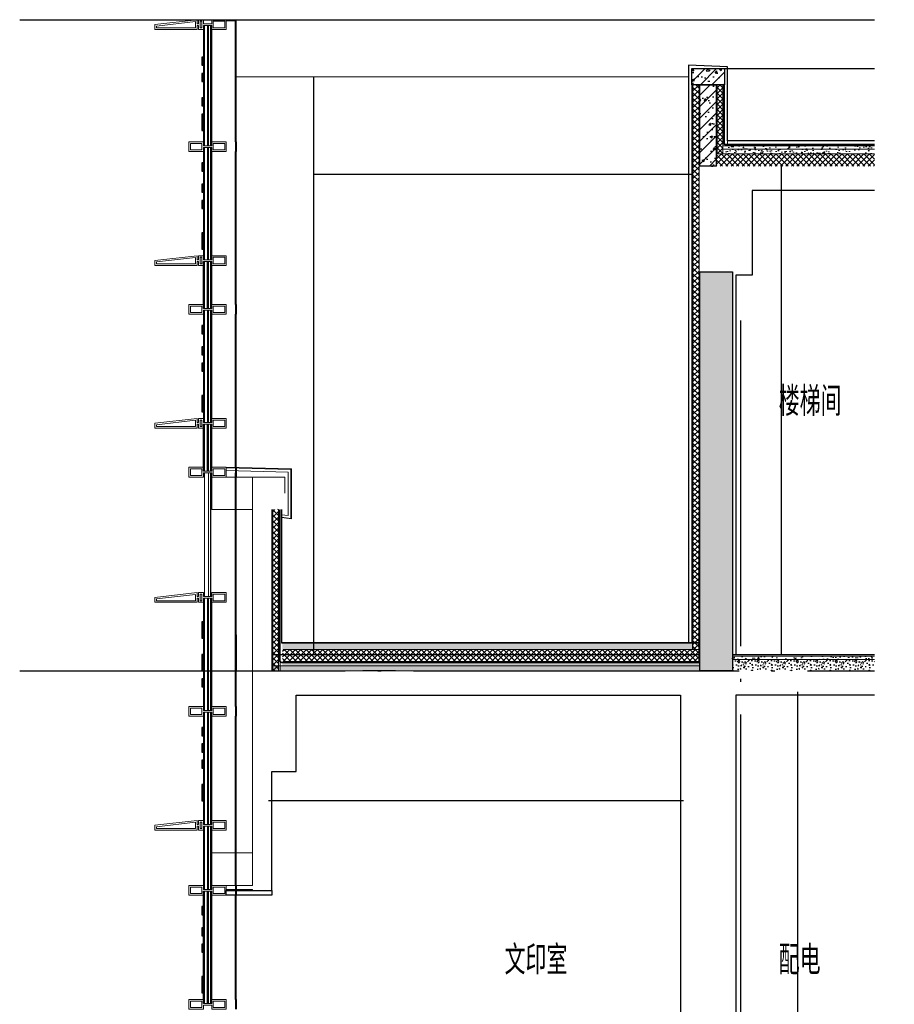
# Model space of a CAD drawing. Extents: x 1147314 to 1218578, y -272074 to -241968.
# Tile 21 of 47: x 1166674 to 1172047, y -248166 to -242116. Entities that reach past the tile are written whole.
import ezdxf

# ---------------------------------------------------------------- set-up
doc = ezdxf.new("R2010")
doc.units = 0
doc.header["$LTSCALE"] = 1000
doc.header["$MEASUREMENT"] = 0
doc.linetypes.add('230303生产综合楼-平面图_t8$0$DOTE', pattern=[2.42, 2, -0.2, 0.02, -0.2])
doc.linetypes.add('DASH', pattern=[0.35, 0.25, -0.1])
for name, color, linetype in [('A-DOOR-FIRE', 4, 'Continuous'), ('A-SECT-SURF', 6, 'Continuous'), ('A-看线', 115, 'Continuous'), ('DOTE', 1, 'Continuous'), ('LY_MC_section A', 140, 'Continuous'), ('PUB_HATCH', 8, 'Continuous'), ('PUB_TEXT', 7, 'Continuous'), ('SURFACE', 6, 'Continuous'), ('WALL', 255, 'Continuous'), ('墙身保温', 21, 'Continuous'), ('墙身抹灰', 6, 'Continuous')]:
    doc.layers.add(name, color=color, linetype=linetype)
for name, color, linetype, lineweight in [('A-WALL-INSL', 241, 'Continuous', 0), ('WALL-CURT-GLAZ', 120, 'Continuous', 0), ('WALL-CURT-METL', 211, 'Continuous', 0), ('墙身分层线', 253, 'Continuous', 18)]:
    doc.layers.add(name, color=color, linetype=linetype, lineweight=lineweight)
doc.styles.add('_TCH_DIM', font='SIMPLEX', dxfattribs={"bigfont": 'GBCBIG'})

# ---------------------------------------------------------------- blocks, each defined once
blk = doc.blocks.new('A$C37e4a2ef')
at = {"layer": 'A-看线'}
for points in [[(196, -60), (196, 0)], [(200, -60), (200, 0)]]:
    blk.add_lwpolyline(points, dxfattribs=at)
at = {"layer": 'WALL-CURT-METL'}
for points in [[(140, -60), (50, -60), (50, -35), (0, -35), (0, -60), (-30, -60), (-30, -35), (-40, -35), (-40, -60), (-300, -60), (-300, -30), (-40, 0), (-40, -25), (-30, -25), (-30, 0), (0, 0), (0, -25), (50, -25), (50, 0), (140, 0)], [(-50, -50), (-50, -11.2), (-290, -38.9), (-290, -50)], [(-20, -10), (-10, -10), (-10, -50), (-20, -50)], [(130, -25), (130, -10), (60, -10), (60, -50), (130, -50)]]:
    blk.add_lwpolyline(points, close=True, dxfattribs=at)
blk = doc.blocks.new('A$C42b86bd6')
at = {"layer": 'A-看线'}
for points in [[(286, 0), (286, -60)], [(290, 0), (290, -60)]]:
    blk.add_lwpolyline(points, dxfattribs=at)
at = {"layer": 'WALL-CURT-METL'}
for points in [[(230, -60), (230, 0), (140, 0), (140, -25), (90, -25), (90, 0), (0, 0), (0, -60), (90, -60), (90, -35), (140, -35), (140, -60)], [(80, -25), (80, -10), (10, -10), (10, -50), (80, -50)], [(220, -50), (220, -10), (150, -10), (150, -35), (150, -50)]]:
    blk.add_lwpolyline(points, close=True, dxfattribs=at)
blk = doc.blocks.new('A$C827e71c0')
at = {"layer": 'A-DOOR-FIRE'}
blk.add_blockref('A$C42b86bd6', (-90, 0), dxfattribs=at)
blk = doc.blocks.new('A$Cb5ae1680')
at = {"layer": 'A-看线'}
for points in [[(44, 0), (44, 690)], [(50, 0), (50, 690)], [(196, 25), (196, 665)], [(200, 25), (200, 665)]]:
    blk.add_lwpolyline(points, dxfattribs=at)
at = {"layer": 'LY_MC_section A'}
for points in [[(0, 0), (0, 690)], [(6, 0), (6, 690)], [(25, 0), (25, 690)], [(31, 0), (31, 690)]]:
    blk.add_lwpolyline(points, dxfattribs=at)
blk = doc.blocks.new('A$C071d96ed')
at = {"layer": 'A-看线'}
for points in [[(44, -690), (44, 0)], [(50, -690), (50, 0)], [(196, -665), (196, -25)], [(200, -665), (200, -25)]]:
    blk.add_lwpolyline(points, dxfattribs=at)
at = {"layer": 'WALL-CURT-GLAZ'}
for p, q in [((0, -690), (0, 0)), ((6, -690), (6, 0)), ((25, -690), (25, 0)), ((31, -690), (31, 0))]:
    blk.add_line(p, q, dxfattribs=at)
blk = doc.blocks.new('A$C38d1714a')
at = {"layer": 'A-WALL-INSL'}
blk.add_lwpolyline([(0, 0), (250, 0), (250, -200), (0, -200)], close=True, dxfattribs=at)
blk = doc.blocks.new('A$Ce35d2d43')
at = {"layer": '墙身保温'}
h = blk.add_hatch(dxfattribs=at)
h.set_pattern_fill('ANSI37', color=256, scale=15, style=0)
h.set_pattern_definition([(45, (-1156282.416, 220840.74), (-16.83798023, 16.83798023), []), (135, (-1156282.416, 220840.74), (-16.83798023, -16.83798023), [])])
h.paths.add_polyline_path([(160, 990), (125, 990), (125, 0), (160, 0)])
at = {"layer": 'A-WALL-INSL'}
for points in [[(0, 1190), (200, 1190)], [(200, 1190), (200, 1090)]]:
    blk.add_lwpolyline(points, dxfattribs=at)
at = {"layer": 'WALL-CURT-GLAZ'}
for p, q in [((180, 958.4), (220, 953)), ((180, 943.7), (237, 936)), ((180, 940.5), (240, 933))]:
    blk.add_line(p, q, dxfattribs=at)
for points in [[(-160, 1250), (240, 1240), (240, 933)], [(-160, 1247), (237, 1237), (237, 936)], [(-160, 1230), (220, 1220), (220, 953)]]:
    blk.add_lwpolyline(points, dxfattribs=at)
at = {"layer": '墙身分层线'}
for p, q in [((125, 0), (125, 990)), ((160, 30), (160, 990)), ((160, 0), (160, 990)), ((170, 0), (170, 990))]:
    blk.add_line(p, q, dxfattribs=at)
at = {"layer": '墙身分层线', "color": 6, "linetype": 'DASH', "ltscale": 0.1, "const_width": 10}
blk.add_lwpolyline([(165, 990), (165, 70, 0.414214), (185, 50), (2750, 50)], format="xyb", dxfattribs=at)
at = {"layer": '墙身抹灰'}
blk.add_line((120, 1190), (120, 1190), dxfattribs=at)
blk.add_lwpolyline([(180, 990), (180, 171), (2750, 171)], dxfattribs=at)

msp = doc.modelspace()

# ---------------------------------------------------------------- hatches: boundary and pattern name
at = {"layer": 'PUB_HATCH'}
h = msp.add_hatch(dxfattribs=at)
h.set_pattern_fill('钢筋混凝土', color=256, scale=20, style=0)
h.set_pattern_definition([(45, (8457.376, -56815.12), (-35.355339, 35.355339), []), (50, (8457.38, -56815.12), (143.452037, -12.550427), [15, -165]), (355, (8457.38, -56815.12), (-27.750267, 150.438427), [12, -132]), (100.4514, (8469.33, -56816.17), (115.701876, 137.887908), [12.748038, -140.228422]), (46.1842, (8457.38, -56775.12), (213.44821, -33.103803), [22.5, -247.5]), (96.6356, (8475.16, -56777.88), (186.93254, 194.823574), [19.122058, -210.3426]), (351.1842, (8457.38, -56775.12), (186.93239, 194.82372), [18, -198]), (21, (8477.38, -56785.12), (119.38141, -80.523778), [15, -165]), (326, (8477.38, -56785.12), (48.663066, 145.030009), [12, -132]), (71.4514, (8487.32, -56791.83), (168.044526, 64.5061), [12.748038, -140.228422]), (37.5, (8457.376, -56815.12), (2.431971, 66.5787708), [0, -130.4, 0, -134, 0, -132.5]), (7.5, (8457.376, -56815.12), (52.6139075, 78.8823424), [0, -76.4, 0, -127.4, 0, -50.5]), (327.5, (8412.776, -56815.12), (106.7644872, -4.5109743), [0, -50, 0, -156, 0, -207]), (317.5, (8392.78, -56815.12), (116.637234, 20.0209965), [0, -65, 0, -103.6, 0, -147])])
h.paths.add_polyline_path([(1170803.2, -242416), (1171003.1, -242416), (1171003.1, -242515.9), (1170803.2, -242515.9)])
h = msp.add_hatch(dxfattribs=at)
h.set_pattern_fill('钢筋混凝土', color=256, scale=20, style=0)
h.set_pattern_definition([(45, (-1034543.66, 127802.187), (-35.3553391, 35.3553391), []), (50, (-1034543.66, 127802.19), (143.4520365, -12.550427), [15, -165]), (355, (-1034543.66, 127802.19), (-27.750267, 150.438427), [12, -132]), (100.4514, (-1034531.7, 127801.14), (115.701876, 137.887908), [12.748038, -140.228422]), (46.1842, (-1034543.66, 127842.19), (213.44821, -33.103803), [22.5, -247.5]), (96.6356, (-1034525.87, 127839.43), (186.932541, 194.823574), [19.122058, -210.3426]), (351.1842, (-1034543.66, 127842.19), (186.93239, 194.82372), [18, -198]), (21, (-1034523.66, 127832.19), (119.3814104, -80.523778), [15, -165]), (326, (-1034523.66, 127832.19), (48.663066, 145.030009), [12, -132]), (71.4514, (-1034513.71, 127825.48), (168.044526, 64.506099), [12.748038, -140.228422]), (37.5, (-1034543.66, 127802.187), (2.4319711, 66.5787708), [0, -130.4, 0, -134, 0, -132.5]), (7.5, (-1034543.66, 127802.19), (52.6139075, 78.8823424), [0, -76.4, 0, -127.4, 0, -50.5]), (327.5, (-1034588.26, 127802.187), (106.7644872, -4.5109743), [0, -50, 0, -156, 0, -207]), (317.5, (-1034608.26, 127802.19), (116.637234, 20.0209965), [0, -65, 0, -103.6, 0, -147])])
h.paths.add_polyline_path([(1170853.1, -242515.9), (1170953.2, -242515.9), (1170953.1, -243016), (1170853.1, -243016)])
h = msp.add_hatch(dxfattribs=at)
h.set_pattern_fill('加气混凝土', color=256, scale=20, style=0)
h.set_pattern_definition([(0, (-1034472.86, 123698.98), (120, 240), [0, -240]), (0, (-1034613.26, 123666.58), (120, 240), [0, -240]), (0, (-1034535.26, 123664.18), (120, 240), [0, -240]), (0, (-1034450.06, 123734.98), (120, 240), [0, -240]), (0, (-1034549.66, 123652.18), (120, 240), [0, -240]), (0, (-1034426.06, 123886.18), (120, 240), [0, -240]), (0, (-1034499.26, 123866.98), (120, 240), [0, -240]), (0, (-1034460.86, 123836.98), (120, 240), [0, -240]), (0, (-1034656.46, 123832.18), (120, 240), [0, -240]), (0, (-1034538.86, 123821.38), (120, 240), [0, -240]), (0, (-1034584.46, 123760.18), (120, 240), [0, -240]), (0, (-1034582.06, 123670.18), (120, 240), [0, -240]), (0, (-1034492.06, 123660.58), (120, 240), [0, -240]), (0, (-1034426.06, 123766.18), (120, 240), [0, -240]), (0, (-1034650.46, 123728.98), (120, 240), [0, -240]), (0, (-1034630.06, 123769.78), (120, 240), [0, -240]), (0, (-1034536.46, 123752.98), (120, 240), [0, -240]), (0, (-1034570.06, 123718.18), (120, 240), [0, -240]), (0, (-1034589.26, 123797.38), (120, 240), [0, -240]), (0, (-1034559.26, 123887.38), (120, 240), [0, -240]), (0, (-1034640.86, 123678.58), (120, 240), [0, -240]), (0, (-1034508.86, 123838.18), (120, 240), [0, -240]), (0, (-1034620.46, 123841.78), (120, 240), [0, -240]), (0, (-1034639.66, 123872.98), (120, 240), [0, -240]), (130.601294, (-1034440.8, 123811.037), (-599.99999337, 720.00000315), [10.536622, -4414.8444]), (18.4349488, (-1034457.942, 123815.61), (599.9999978, 239.9999982), [10.842096, -1507.05116]), (90, (-1034457.94, 123805.32), (120, 240), [10.285714, -469.71426]), (161.565051, (-1034447.657, 123801.894), (-600.000003, 239.9999821), [10.842096, -1507.05116]), (53.1301023, (-1034447.657, 123801.894), (120.0000002, 239.9999999), [11.428572, -1188.5714]), (135, (-1034438.51, 123679.61), (-120.0000145, 239.9999838), [9.697464, -669.12504]), (45, (-1034452.23, 123679.61), (119.9999992, 239.999999), [9.697464, -669.12504]), (135, (-1034445.37, 123672.75), (-120.0000145, 239.9999838), [9.697464, -669.12504]), (45, (-1034445.37, 123672.75), (119.9999992, 239.999999), [9.697464, -669.12504]), (116.565051, (-1034553.94, 123840.75), (-2e-05, 479.999987), [12.77753, -255.5506]), (180, (-1034559.66, 123852.18), (-120, 240), [13.714286, -226.2857]), (63.434949, (-1034579.09, 123840.75), (1e-06, 479.999998), [12.77753, -255.5506]), (116.565051, (-1034573.37, 123829.32), (-2e-05, 479.999987), [12.77753, -255.5506]), (0, (-1034573.37, 123829.32), (120, 240), [13.714286, -226.2857]), (63.434949, (-1034559.66, 123829.32), (1e-06, 479.999998), [12.77753, -255.5506]), (107.102728, (-1034463.657, 123759.609), (-359.999986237, 1200.000001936), [15.544538, -6513.161]), (143.972626, (-1034468.228, 123774.466), (-2279.9999711, 1679.9999981), [15.544538, -3248.808]), (180, (-1034480.8, 123783.6), (-120, 240), [14.857142, -225.14284]), (36.0273733, (-1034508.228, 123774.466), (2279.99998315, 1679.99998189), [15.544538, -3248.808]), (71.5650511, (-1034512.8, 123760.75), (360.00000185, 1199.99999793), [14.456126, -1503.43712]), (107.102728, (-1034508.228, 123745.894), (-359.999986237, 1200.000001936), [15.544538, -6513.161]), (143.972626, (-1034495.657, 123736.751), (-2279.9999711, 1679.9999981), [15.544538, -3248.808]), (0, (-1034495.66, 123736.75), (120, 240), [14.857142, -225.14284]), (36.0273733, (-1034480.8, 123736.751), (2279.99998315, 1679.99998189), [15.544538, -3248.808]), (71.5650511, (-1034468.23, 123745.894), (360.00000185, 1199.99999793), [14.456126, -1503.43712]), (150.255118, (-1034461.37, 123871.61), (-360.00000085, 239.99999703), [9.214008, -1925.72784]), (90, (-1034469.37, 123867.04), (120, 240), [9.142858, -470.8571]), (29.7448813, (-1034469.37, 123867.037), (360.0000002, 239.99999888), [9.214008, -1925.72784]), (116.565051, (-1034517.37, 123701.32), (-2e-05, 479.999987), [12.77753, -255.5506]), (168.690067, (-1034523.085, 123712.751), (-1080.0000008, 239.99999398), [11.654902, -2435.8742]), (41.1859251, (-1034543.657, 123707.037), (2999.999981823, 2639.999976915), [12.148738, -5090.3208]), (90, (-1034543.66, 123695.61), (120, 240), [11.428572, -468.5714]), (138.814074, (-1034534.514, 123687.609), (-2999.999946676, 2640.000016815), [12.148738, -5090.3208]), (16.6992442, (-1034534.514, 123687.609), (3959.999970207, 1199.99998743), [11.93178, -4999.415]), (60.9453959, (-1034523.085, 123691.037), (119.99999968, 239.99999788), [11.766434, -4930.1358]), (109.983106, (-1034617.942, 123801.894), (-600.00000226, 1679.999995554), [13.3768, -5604.879]), (155.556045, (-1034622.514, 123814.466), (-1560.000005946, 719.99998504), [13.809194, -5786.0526]), (24.4439547, (-1034647.657, 123814.466), (1560.00000078, 719.999996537), [13.809194, -5786.0526]), (70.0168934, (-1034652.228, 123801.894), (600.00000181, 1679.99999583), [13.3768, -5604.879]), (109.983106, (-1034647.657, 123789.323), (-600.00000226, 1679.999995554), [13.3768, -5604.879]), (160.016893, (-1034635.085, 123784.751), (-600.00000035, 239.99998907), [13.3768, -2795.751]), (19.9831065, (-1034635.085, 123784.751), (599.9999967, 239.99999962), [13.3768, -2795.751]), (70.0168934, (-1034622.514, 123789.323), (600.00000181, 1679.99999583), [13.3768, -5604.879]), (122.005383, (-1034528.8, 123780.18), (-120.0000161, 239.99998775), [10.781693, -2253.3736]), (18.4349488, (-1034544.8, 123785.894), (599.9999978, 239.9999982), [10.842096, -1507.05116]), (90, (-1034544.8, 123775.61), (120, 240), [10.285714, -469.71426]), (161.565051, (-1034534.514, 123772.18), (-600.000003, 239.9999821), [10.842096, -1507.05116]), (54.4623222, (-1034534.514, 123772.18), (839.99999878, 1199.9999982), [9.831228, -4119.2846]), (116.565051, (-1034598.51, 123721.9), (-2e-05, 479.999987), [12.77753, -255.5506]), (180, (-1034604.23, 123733.32), (-120, 240), [12.571428, -227.42856]), (59.0362434, (-1034623.657, 123721.894), (120.0000004, 239.99999884), [13.32789, -2785.5288]), (120.963756, (-1034616.8, 123710.466), (-120.0000164, 239.99998898), [13.32789, -2785.5288]), (0, (-1034616.8, 123710.47), (120, 240), [12.571428, -227.42856]), (63.434949, (-1034604.23, 123710.47), (1e-06, 479.999998), [12.77753, -255.5506])])
h.paths.add_polyline_path([(1170853.2, -243666), (1170953.2, -243666), (1170953.2, -243666), (1171053.2, -243666), (1171053.2, -246116), (1170853.2, -246116)])
h = msp.add_hatch(dxfattribs=at)
h.set_pattern_fill('加气混凝土', color=256, scale=10, style=0)
h.set_pattern_definition([(0, (19520.78, -25511), (60, 120), [0, -120]), (0, (19450.58, -25527.2), (60, 120), [0, -120]), (0, (19489.58, -25528.4), (60, 120), [0, -120]), (0, (19532.18, -25493), (60, 120), [0, -120]), (0, (19482.38, -25534.4), (60, 120), [0, -120]), (0, (19544.18, -25417.4), (60, 120), [0, -120]), (0, (19507.58, -25427), (60, 120), [0, -120]), (0, (19526.78, -25442), (60, 120), [0, -120]), (0, (19428.98, -25444.4), (60, 120), [0, -120]), (0, (19487.78, -25449.8), (60, 120), [0, -120]), (0, (19464.98, -25480.4), (60, 120), [0, -120]), (0, (19466.18, -25525.4), (60, 120), [0, -120]), (0, (19511.18, -25530.2), (60, 120), [0, -120]), (0, (19544.18, -25477.4), (60, 120), [0, -120]), (0, (19431.98, -25496), (60, 120), [0, -120]), (0, (19442.18, -25475.6), (60, 120), [0, -120]), (0, (19488.98, -25484), (60, 120), [0, -120]), (0, (19472.18, -25501.4), (60, 120), [0, -120]), (0, (19462.58, -25461.8), (60, 120), [0, -120]), (0, (19477.58, -25416.8), (60, 120), [0, -120]), (0, (19436.78, -25521.2), (60, 120), [0, -120]), (0, (19502.78, -25441.4), (60, 120), [0, -120]), (0, (19446.98, -25439.6), (60, 120), [0, -120]), (0, (19437.38, -25424), (60, 120), [0, -120]), (130.601294, (19536.806, -25454.975), (-299.999996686, 360.000001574), [5.268311, -2207.4222]), (18.4349488, (19528.234, -25452.69), (299.9999989, 119.9999991), [5.421048, -753.52558]), (90, (19528.234, -25457.83), (60, 120), [5.142857, -234.85713]), (161.565051, (19533.377, -25459.546), (-300.0000015, 119.99999105), [5.421048, -753.52558]), (53.1301023, (19533.377, -25459.546), (60.0000001, 119.99999994), [5.714286, -594.2857]), (135, (19537.95, -25520.69), (-60.0000073, 119.9999919), [4.848732, -334.56252]), (45, (19531.09, -25520.69), (59.9999996, 119.9999995), [4.848732, -334.56252]), (135, (19534.52, -25524.12), (-60.0000073, 119.9999919), [4.848732, -334.56252]), (45, (19534.52, -25524.12), (59.9999996, 119.9999995), [4.848732, -334.56252]), (116.565051, (19480.23, -25440.12), (-1e-05, 239.999993), [6.388765, -127.7753]), (180, (19477.38, -25434.4), (-60, 120), [6.857143, -113.14285]), (63.434949, (19467.66, -25440.12), (5e-07, 239.999999), [6.388765, -127.7753]), (116.565051, (19470.52, -25445.83), (-1e-05, 239.999993), [6.388765, -127.7753]), (0, (19470.52, -25445.83), (60, 120), [6.857143, -113.14285]), (63.434949, (19477.38, -25445.83), (5e-07, 239.999999), [6.388765, -127.7753]), (107.102728, (19525.3773, -25480.6893), (-179.999993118, 600.000000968), [7.772269, -3256.5805]), (143.972626, (19523.092, -25473.261), (-1139.99998555, 839.99999905), [7.772269, -1624.404]), (180, (19516.8, -25468.69), (-60, 120), [7.428571, -112.57142]), (36.0273733, (19503.092, -25473.261), (1139.999991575, 839.999990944), [7.772269, -1624.404]), (71.5650511, (19500.806, -25480.118), (180.00000092, 599.99999897), [7.228063, -751.71856]), (107.102728, (19503.0916, -25487.5465), (-179.999993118, 600.000000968), [7.772269, -3256.5805]), (143.972626, (19509.377, -25492.118), (-1139.99998555, 839.99999905), [7.772269, -1624.404]), (0, (19509.38, -25492.12), (60, 120), [7.428571, -112.57142]), (36.0273733, (19516.806, -25492.118), (1139.999991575, 839.999990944), [7.772269, -1624.404]), (71.5650511, (19523.092, -25487.546), (180.00000092, 599.99999897), [7.228063, -751.71856]), (150.255118, (19526.52, -25424.69), (-180.00000043, 119.99999851), [4.607004, -962.86392]), (90, (19522.52, -25426.975), (60, 120), [4.571429, -235.42855]), (29.7448813, (19522.52, -25426.975), (180.0000001, 119.99999944), [4.607004, -962.86392]), (116.565051, (19498.52, -25509.83), (-1e-05, 239.999993), [6.388765, -127.7753]), (168.690067, (19495.663, -25504.118), (-540.0000004, 119.99999699), [5.827451, -1217.9371]), (41.1859251, (19485.3773, -25506.975), (1499.999990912, 1319.999988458), [6.074369, -2545.1604]), (90, (19485.38, -25512.69), (60, 120), [5.714286, -234.2857]), (138.814074, (19489.949, -25516.6893), (-1499.999973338, 1320.000008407), [6.074369, -2545.1604]), (16.6992442, (19489.949, -25516.6893), (1979.999985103, 599.999993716), [5.96589, -2499.7075]), (60.9453959, (19495.663, -25514.975), (59.99999984, 119.999998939), [5.883217, -2465.0679]), (109.983106, (19448.2344, -25459.5465), (-300.00000113, 839.999997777), [6.6884, -2802.4395]), (155.556045, (19445.9487, -25453.261), (-780.000002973, 359.99999252), [6.904597, -2893.0263]), (24.4439547, (19433.3773, -25453.261), (780.00000039, 359.999998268), [6.904597, -2893.0263]), (70.0168934, (19431.0916, -25459.5465), (300.000000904, 839.999997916), [6.6884, -2802.4395]), (109.983106, (19433.3773, -25465.832), (-300.00000113, 839.999997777), [6.6884, -2802.4395]), (160.016893, (19439.663, -25468.118), (-300.00000018, 119.99999453), [6.6884, -1397.8755]), (19.9831065, (19439.663, -25468.118), (299.99999835, 119.99999981), [6.6884, -1397.8755]), (70.0168934, (19445.9487, -25465.832), (300.000000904, 839.999997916), [6.6884, -2802.4395]), (122.005383, (19492.806, -25470.404), (-60.00000805, 119.99999387), [5.390846, -1126.6868]), (18.4349488, (19484.806, -25467.546), (299.9999989, 119.9999991), [5.421048, -753.52558]), (90, (19484.806, -25472.69), (60, 120), [5.142857, -234.85713]), (161.565051, (19489.949, -25474.404), (-300.0000015, 119.99999105), [5.421048, -753.52558]), (54.4623222, (19489.949, -25474.4036), (419.99999939, 599.9999991), [4.915614, -2059.6423]), (116.565051, (19457.95, -25499.55), (-1e-05, 239.999993), [6.388765, -127.7753]), (180, (19455.09, -25493.83), (-60, 120), [6.285714, -113.71428]), (59.0362434, (19445.377, -25499.546), (60.000000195, 119.99999942), [6.663946, -1392.7644]), (120.963756, (19448.806, -25505.261), (-60.0000082, 119.99999449), [6.663946, -1392.7644]), (0, (19448.8, -25505.26), (60, 120), [6.285714, -113.71428]), (63.434949, (19455.09, -25505.26), (5e-07, 239.999999), [6.388765, -127.7753])])
h.paths.add_polyline_path([(1171925.9, -246116.9), (1171925.9, -246046.9), (1171053.2, -246046.9), (1171053.2, -246116.9)])
h = msp.add_hatch(dxfattribs=at)
h.set_pattern_fill('加气混凝土', color=256, scale=10, style=0)
h.set_pattern_definition([(0, (15500.33, -25646.91), (60, 120), [0, -120]), (0, (15430.13, -25663.11), (60, 120), [0, -120]), (0, (15469.13, -25664.31), (60, 120), [0, -120]), (0, (15511.73, -25628.91), (60, 120), [0, -120]), (0, (15461.93, -25670.31), (60, 120), [0, -120]), (0, (15523.73, -25553.31), (60, 120), [0, -120]), (0, (15487.13, -25562.91), (60, 120), [0, -120]), (0, (15506.33, -25577.91), (60, 120), [0, -120]), (0, (15408.53, -25580.31), (60, 120), [0, -120]), (0, (15467.33, -25585.71), (60, 120), [0, -120]), (0, (15444.53, -25616.31), (60, 120), [0, -120]), (0, (15445.73, -25661.31), (60, 120), [0, -120]), (0, (15490.73, -25666.11), (60, 120), [0, -120]), (0, (15523.73, -25613.31), (60, 120), [0, -120]), (0, (15411.53, -25631.91), (60, 120), [0, -120]), (0, (15421.73, -25611.51), (60, 120), [0, -120]), (0, (15468.53, -25619.91), (60, 120), [0, -120]), (0, (15451.73, -25637.31), (60, 120), [0, -120]), (0, (15442.13, -25597.71), (60, 120), [0, -120]), (0, (15457.13, -25552.71), (60, 120), [0, -120]), (0, (15416.33, -25657.11), (60, 120), [0, -120]), (0, (15482.33, -25577.31), (60, 120), [0, -120]), (0, (15426.53, -25575.51), (60, 120), [0, -120]), (0, (15416.93, -25559.91), (60, 120), [0, -120]), (130.601294, (15516.359, -25590.879), (-299.999996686, 360.000001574), [5.268311, -2207.4222]), (18.4349488, (15507.787, -25588.594), (299.9999989, 119.9999991), [5.421048, -753.52558]), (90, (15507.79, -25593.736), (60, 120), [5.142857, -234.85713]), (161.565051, (15512.93, -25595.45), (-300.0000015, 119.99999105), [5.421048, -753.52558]), (53.1301023, (15512.93, -25595.45), (60.0000001, 119.99999994), [5.714286, -594.2857]), (135, (15517.5, -25656.594), (-60.0000073, 119.9999919), [4.848732, -334.56252]), (45, (15510.644, -25656.594), (59.9999996, 119.9999995), [4.848732, -334.56252]), (135, (15514.073, -25660.02), (-60.0000073, 119.9999919), [4.848732, -334.56252]), (45, (15514.073, -25660.02), (59.9999996, 119.9999995), [4.848732, -334.56252]), (116.565051, (15459.79, -25576.02), (-1e-05, 239.999993), [6.388765, -127.7753]), (180, (15456.93, -25570.31), (-60, 120), [6.857143, -113.14285]), (63.434949, (15447.22, -25576.02), (5e-07, 239.999999), [6.388765, -127.7753]), (116.565051, (15450.07, -25581.74), (-1e-05, 239.999993), [6.388765, -127.7753]), (0, (15450.07, -25581.74), (60, 120), [6.857143, -113.14285]), (63.434949, (15456.93, -25581.74), (5e-07, 239.999999), [6.388765, -127.7753]), (107.102728, (15504.93, -25616.5935), (-179.999993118, 600.000000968), [7.772269, -3256.5805]), (143.972626, (15502.644, -25609.165), (-1139.99998555, 839.99999905), [7.772269, -1624.404]), (180, (15496.36, -25604.59), (-60, 120), [7.428571, -112.57142]), (36.0273733, (15482.644, -25609.165), (1139.999991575, 839.999990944), [7.772269, -1624.404]), (71.5650511, (15480.359, -25616.022), (180.00000092, 599.99999897), [7.228063, -751.71856]), (107.102728, (15482.6444, -25623.4507), (-179.999993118, 600.000000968), [7.772269, -3256.5805]), (143.972626, (15488.93, -25628.022), (-1139.99998555, 839.99999905), [7.772269, -1624.404]), (0, (15488.93, -25628.02), (60, 120), [7.428571, -112.57142]), (36.0273733, (15496.359, -25628.022), (1139.999991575, 839.999990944), [7.772269, -1624.404]), (71.5650511, (15502.644, -25623.45), (180.00000092, 599.99999897), [7.228063, -751.71856]), (150.255118, (15506.073, -25560.594), (-180.00000043, 119.99999851), [4.607004, -962.86392]), (90, (15502.07, -25562.88), (60, 120), [4.571429, -235.42855]), (29.7448813, (15502.073, -25562.88), (180.0000001, 119.99999944), [4.607004, -962.86392]), (116.565051, (15478.07, -25645.74), (-1e-05, 239.999993), [6.388765, -127.7753]), (168.690067, (15475.216, -25640.022), (-540.0000004, 119.99999699), [5.827451, -1217.9371]), (41.1859251, (15464.93, -25642.879), (1499.999990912, 1319.999988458), [6.074369, -2545.1604]), (90, (15464.93, -25648.594), (60, 120), [5.714286, -234.2857]), (138.814074, (15469.5015, -25652.5935), (-1499.999973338, 1320.000008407), [6.074369, -2545.1604]), (16.6992442, (15469.5015, -25652.5935), (1979.999985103, 599.999993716), [5.96589, -2499.7075]), (60.9453959, (15475.216, -25650.879), (59.99999984, 119.999998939), [5.883217, -2465.0679]), (109.983106, (15427.7873, -25595.4507), (-300.00000113, 839.999997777), [6.6884, -2802.4395]), (155.556045, (15425.5016, -25589.165), (-780.000002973, 359.99999252), [6.904597, -2893.0263]), (24.4439547, (15412.93, -25589.165), (780.00000039, 359.999998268), [6.904597, -2893.0263]), (70.0168934, (15410.6444, -25595.4507), (300.000000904, 839.999997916), [6.6884, -2802.4395]), (109.983106, (15412.93, -25601.7364), (-300.00000113, 839.999997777), [6.6884, -2802.4395]), (160.016893, (15419.216, -25604.022), (-300.00000018, 119.99999453), [6.6884, -1397.8755]), (19.9831065, (15419.216, -25604.022), (299.99999835, 119.99999981), [6.6884, -1397.8755]), (70.0168934, (15425.5016, -25601.7364), (300.000000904, 839.999997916), [6.6884, -2802.4395]), (122.005383, (15472.359, -25606.308), (-60.00000805, 119.99999387), [5.390846, -1126.6868]), (18.4349488, (15464.359, -25603.45), (299.9999989, 119.9999991), [5.421048, -753.52558]), (90, (15464.36, -25608.594), (60, 120), [5.142857, -234.85713]), (161.565051, (15469.502, -25610.308), (-300.0000015, 119.99999105), [5.421048, -753.52558]), (54.4623222, (15469.5015, -25610.308), (419.99999939, 599.9999991), [4.915614, -2059.6423]), (116.565051, (15437.5, -25635.45), (-1e-05, 239.999993), [6.388765, -127.7753]), (180, (15434.64, -25629.74), (-60, 120), [6.285714, -113.71428]), (59.0362434, (15424.93, -25635.451), (60.000000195, 119.99999942), [6.663946, -1392.7644]), (120.963756, (15428.359, -25641.165), (-60.0000082, 119.99999449), [6.663946, -1392.7644]), (0, (15428.36, -25641.16), (60, 120), [6.285714, -113.71428]), (63.434949, (15434.64, -25641.16), (5e-07, 239.999999), [6.388765, -127.7753])])
h.paths.add_polyline_path([(1170928.5, -246116), (1170928.5, -246086), (1168223.2, -246086), (1168223.2, -246116)])
at = {"layer": '墙身保温'}
h = msp.add_hatch(dxfattribs=at)
h.set_pattern_fill('ANSI37', color=256, scale=15, style=0)
h.set_pattern_definition([(45, (-7753.17, -800), (-16.83798023, 16.83798023), []), (135, (-7753.17, -800), (-16.83798023, -16.83798023), [])])
h.paths.add_polyline_path([(1170808.3, -242515.9), (1170848.2, -242515.9), (1170848.1, -245985), (1170808.1, -245985)])
h = msp.add_hatch(dxfattribs=at)
h.set_pattern_fill('ANSI37', color=256, scale=15, style=0)
h.set_pattern_definition([(45, (-8136.998, 0), (-16.83798023, 16.83798023), []), (135, (-8136.998, 0), (-16.83798023, -16.83798023), [])])
h.paths.add_polyline_path([(1170958.2, -242515.9), (1170993.2, -242515.9), (1170993.1, -242941), (1170958.2, -242941)])
h = msp.add_hatch(dxfattribs=at)
h.set_pattern_fill('ANSI37', color=256, scale=15, style=0)
h.set_pattern_definition([(45, (14585.73, -22566.308), (-16.83798023, 16.83798023), []), (135, (14585.73, -22566.308), (-16.83798023, -16.83798023), [])])
h.paths.add_polyline_path([(1171925.9, -243016), (1171925.9, -242941), (1170953.2, -242941), (1170953.2, -243016)])
h = msp.add_hatch(dxfattribs=at)
h.set_pattern_fill('ANSI37', color=256, scale=15, style=0)
h.set_pattern_definition([(45, (11900.738, -25610.308), (-16.83798023, 16.83798023), []), (135, (11900.738, -25610.308), (-16.83798023, -16.83798023), [])])
h.paths.add_polyline_path([(1170853.2, -246060), (1170853.2, -245985), (1168288.2, -245985), (1168288.2, -246060)])
at = {"layer": '墙身分层线'}
h = msp.add_hatch(dxfattribs=at)
h.set_pattern_fill('混凝土', color=256, scale=10)
h.set_pattern_definition([(50, (18221.117, -22445.31), (71.7260183, -6.2752135), [7.5, -82.5]), (355, (18221.12, -22445.31), (-13.8751334, 75.2192134), [6, -66]), (100.4514, (18227.094, -22445.83), (57.850938, 68.9439542), [6.374019, -70.114211]), (46.1842, (18221.12, -22425.31), (106.724105, -16.5519014), [11.25, -123.75]), (96.6356, (18230.01, -22426.69), (93.466271, 97.411787), [9.561029, -105.1713]), (351.1842, (18221.12, -22425.31), (93.466195, 97.41186), [9, -99]), (21, (18231.117, -22430.31), (59.6907052, -40.261889), [7.5, -82.5]), (326, (18231.12, -22430.31), (24.331533, 72.5150045), [6, -66]), (71.4514, (18236.09, -22433.66), (84.022263, 32.2530497), [6.374019, -70.114211]), (37.5, (18221.117, -22445.308), (1.21598553, 33.2893854), [0, -65.2, 0, -67, 0, -66.25]), (7.5, (18221.117, -22445.308), (26.3069537, 39.4411712), [0, -38.2, 0, -63.7, 0, -25.25]), (327.5, (18198.817, -22445.308), (53.3822436, -2.2554872), [0, -25, 0, -78, 0, -103.5]), (317.5, (18188.817, -22445.31), (58.318617, 10.0104982), [0, -32.5, 0, -51.8, 0, -73.5])])
h.paths.add_polyline_path([(1170993.1, -242891), (1170993.1, -242941), (1171925.9, -242941), (1171925.9, -242891)])
h = msp.add_hatch(dxfattribs=at)
h.set_pattern_fill('混凝土', color=256, scale=10)
h.set_pattern_definition([(50, (15536.124, -25489.31), (71.7260183, -6.2752135), [7.5, -82.5]), (355, (15536.124, -25489.31), (-13.8751334, 75.2192134), [6, -66]), (100.4514, (15542.1, -25489.83), (57.850938, 68.9439542), [6.374019, -70.114211]), (46.1842, (15536.12, -25469.31), (106.724105, -16.5519014), [11.25, -123.75]), (96.6356, (15545.02, -25470.69), (93.466271, 97.411787), [9.561029, -105.1713]), (351.1842, (15536.12, -25469.31), (93.466195, 97.41186), [9, -99]), (21, (15546.124, -25474.31), (59.6907052, -40.261889), [7.5, -82.5]), (326, (15546.124, -25474.31), (24.331533, 72.5150045), [6, -66]), (71.4514, (15551.1, -25477.66), (84.022263, 32.2530497), [6.374019, -70.114211]), (37.5, (15536.124, -25489.308), (1.21598553, 33.2893854), [0, -65.2, 0, -67, 0, -66.25]), (7.5, (15536.124, -25489.308), (26.3069537, 39.4411712), [0, -38.2, 0, -63.7, 0, -25.25]), (327.5, (15513.824, -25489.308), (53.3822436, -2.2554872), [0, -25, 0, -78, 0, -103.5]), (317.5, (15503.824, -25489.31), (58.318617, 10.0104982), [0, -32.5, 0, -51.8, 0, -73.5])])
h.paths.add_polyline_path([(1170808.2, -245985), (1170808.2, -245945), (1168288.2, -245945), (1168288.2, -245985)])
h = msp.add_hatch(dxfattribs=at)
h.set_pattern_fill('混凝土', color=256, scale=10)
h.set_pattern_definition([(50, (19485.38, -25474.404), (71.7260183, -6.2752135), [7.5, -82.5]), (355, (19485.38, -25474.4), (-13.8751334, 75.2192134), [6, -66]), (100.4514, (19491.354, -25474.93), (57.850938, 68.9439542), [6.374019, -70.114211]), (46.1842, (19485.38, -25454.4), (106.724105, -16.5519014), [11.25, -123.75]), (96.6356, (19494.27, -25455.78), (93.466271, 97.411787), [9.561029, -105.1713]), (351.1842, (19485.38, -25454.4), (93.466195, 97.41186), [9, -99]), (21, (19495.38, -25459.404), (59.6907052, -40.261889), [7.5, -82.5]), (326, (19495.38, -25459.4), (24.331533, 72.5150045), [6, -66]), (71.4514, (19500.35, -25462.76), (84.022263, 32.2530497), [6.374019, -70.114211]), (37.5, (19485.377, -25474.404), (1.21598553, 33.2893854), [0, -65.2, 0, -67, 0, -66.25]), (7.5, (19485.377, -25474.404), (26.3069537, 39.4411712), [0, -38.2, 0, -63.7, 0, -25.25]), (327.5, (19463.077, -25474.404), (53.3822436, -2.2554872), [0, -25, 0, -78, 0, -103.5]), (317.5, (19453.077, -25474.404), (58.318617, 10.0104982), [0, -32.5, 0, -51.8, 0, -73.5])])
h.paths.add_polyline_path([(1171925.9, -246046.9), (1171925.9, -246026.9), (1171053.2, -246026.9), (1171053.2, -246046.9)])
h = msp.add_hatch(dxfattribs=at)
h.set_pattern_fill('混凝土', color=256, scale=10)
h.set_pattern_definition([(50, (15536.124, -25610.31), (71.7260183, -6.2752135), [7.5, -82.5]), (355, (15536.124, -25610.31), (-13.8751334, 75.2192134), [6, -66]), (100.4514, (15542.1, -25610.83), (57.850938, 68.9439542), [6.374019, -70.114211]), (46.1842, (15536.124, -25590.31), (106.724105, -16.5519014), [11.25, -123.75]), (96.6356, (15545.02, -25591.69), (93.466271, 97.411787), [9.561029, -105.1713]), (351.1842, (15536.12, -25590.31), (93.466195, 97.41186), [9, -99]), (21, (15546.124, -25595.31), (59.6907052, -40.261889), [7.5, -82.5]), (326, (15546.124, -25595.31), (24.331533, 72.5150045), [6, -66]), (71.4514, (15551.1, -25598.66), (84.022263, 32.2530497), [6.374019, -70.114211]), (37.5, (15536.124, -25610.308), (1.21598553, 33.2893854), [0, -65.2, 0, -67, 0, -66.25]), (7.5, (15536.124, -25610.308), (26.3069537, 39.4411712), [0, -38.2, 0, -63.7, 0, -25.25]), (327.5, (15513.824, -25610.308), (53.3822436, -2.2554872), [0, -25, 0, -78, 0, -103.5]), (317.5, (15503.824, -25610.31), (58.318617, 10.0104982), [0, -32.5, 0, -51.8, 0, -73.5])])
h.paths.add_polyline_path([(1170853.2, -246086), (1170853.2, -246066), (1168288.2, -246066), (1168288.2, -246086)])

# ---------------------------------------------------------------- linework, layer by layer
at = {"layer": 'A-SECT-SURF'}
msp.add_line((1168223.2, -246016), (1170853.2, -246016), dxfattribs=at)
msp.add_lwpolyline([(1171053.2, -246016.9), (1171925.9, -246016.9)], dxfattribs=at)
at = {"layer": 'A-WALL-INSL'}
for points in [[(1168003.2, -246116), (1168003.2, -245126), (1168103.2, -245126), (1168103.2, -246116)], [(1168003.2, -246116), (1168003.2, -247236), (1168103.2, -247236), (1168103.2, -246116)]]:
    msp.add_lwpolyline(points, dxfattribs=at)
at = {"layer": 'A-看线'}
for p, q in [((1167999.2, -242116), (1171925.9, -242116)), ((1167999.2, -242466), (1170783.2, -242466.2)), ((1168478.2, -243066), (1170803.2, -243066)), ((1171453.1, -246246), (1171453.1, -249416))]:
    msp.add_line(p, q, dxfattribs=at)
for points in [[(1167943.2, -242116), (1168003.2, -242116)], [(1167943.2, -242120), (1168003.2, -242120)], [(1167847.2, -242891), (1167847.2, -242151)], [(1167853.2, -242891), (1167853.2, -242151)], [(1167999.2, -242866), (1167999.2, -242176)], [(1168003.2, -242866), (1168003.2, -242176)], [(1168003.2, -242866), (1168003.2, -242176)], [(1170803.2, -242416), (1171925.9, -242416)], [(1168478.2, -242466.1), (1168478.2, -246016)], [(1170803.2, -243016), (1170803.2, -245945)], [(1171353.2, -243016), (1171353.2, -246016.9)], [(1167847.2, -243891), (1167847.2, -243601)], [(1167853.2, -243891), (1167853.2, -243601)], [(1167999.2, -243866), (1167999.2, -243626)], [(1168003.2, -243866), (1168003.2, -243626)], [(1167847.2, -244891), (1167847.2, -244601)], [(1167853.2, -244891), (1167853.2, -244601)], [(1167999.2, -244866), (1167999.2, -244626)], [(1168003.2, -244866), (1168003.2, -244626)], [(1167847.2, -245661), (1167847.2, -244901)], [(1167999.2, -245636), (1167999.2, -244901)], [(1168003.2, -245636), (1168003.2, -244926)], [(1167847.2, -246116), (1167847.2, -245671)], [(1167853.2, -246116), (1167853.2, -245671)], [(1167999.2, -246116), (1167999.2, -245696)], [(1168003.2, -246116), (1168003.2, -245696)], [(1168003.2, -245896), (1168003.2, -246116)], [(1167847.2, -246361), (1167847.2, -246116)], [(1167853.2, -246361), (1167853.2, -246116)], [(1167999.2, -246336), (1167999.2, -246116)], [(1168003.2, -246336), (1168003.2, -246116)], [(1170753.1, -246916), (1168203.2, -246916)], [(1167847.2, -247461), (1167847.2, -247071)], [(1167853.2, -247461), (1167853.2, -247071)], [(1167999.2, -247436), (1167999.2, -247096)], [(1168003.2, -247436), (1168003.2, -247096)]]:
    msp.add_lwpolyline(points, dxfattribs=at)
at = {"layer": 'DOTE', "linetype": '230303生产综合楼-平面图_t8$0$DOTE'}
msp.add_line((1171103.2, -243965.3), (1171103.2, -270637.6), dxfattribs=at)
for points in [[(1166673.6, -242116), (1171925.9, -242116)], [(1166673.6, -246116), (1171334.8, -246116)], [(1166673.6, -246116), (1171925.9, -246116)]]:
    msp.add_lwpolyline(points, dxfattribs=at)
at = {"layer": 'LY_MC_section A', "color": 41}
for points in [[(1167803.2, -242346), (1167793.2, -242346), (1167793.2, -242396), (1167803.2, -242396)], [(1167803.2, -242446), (1167793.2, -242446), (1167793.2, -242496), (1167803.2, -242496)], [(1167803.2, -242596), (1167793.2, -242596), (1167793.2, -242646), (1167803.2, -242646)], [(1167803.2, -242696), (1167793.2, -242696), (1167793.2, -242796), (1167803.2, -242796)], [(1167803.2, -242996), (1167793.2, -242996), (1167793.2, -243046), (1167803.2, -243046)], [(1167803.2, -243126), (1167793.2, -243126), (1167793.2, -243176), (1167803.2, -243176)], [(1167803.2, -243226), (1167793.2, -243226), (1167793.2, -243276), (1167803.2, -243276)], [(1167803.2, -243426), (1167793.2, -243426), (1167793.2, -243526), (1167803.2, -243526)], [(1167803.2, -243996), (1167793.2, -243996), (1167793.2, -244046), (1167803.2, -244046)], [(1167803.2, -244126), (1167793.2, -244126), (1167793.2, -244176), (1167803.2, -244176)], [(1167803.2, -244226), (1167793.2, -244226), (1167793.2, -244276), (1167803.2, -244276)], [(1167803.2, -244426), (1167793.2, -244426), (1167793.2, -244526), (1167803.2, -244526)], [(1167803.2, -245816), (1167793.2, -245816), (1167793.2, -245916), (1167803.2, -245916)], [(1167803.2, -246016), (1167793.2, -246016), (1167793.2, -246116), (1167803.2, -246116)], [(1167803.2, -246166), (1167793.2, -246166), (1167793.2, -246216), (1167803.2, -246216)], [(1167803.2, -246466), (1167793.2, -246466), (1167793.2, -246516), (1167803.2, -246516)], [(1167803.2, -246566), (1167793.2, -246566), (1167793.2, -246616), (1167803.2, -246616)], [(1167803.2, -246666), (1167793.2, -246666), (1167793.2, -246716), (1167803.2, -246716)], [(1167803.2, -246816), (1167793.2, -246816), (1167793.2, -246916), (1167803.2, -246916)], [(1167803.2, -247566), (1167793.2, -247566), (1167793.2, -247616), (1167803.2, -247616)], [(1167803.2, -247696), (1167793.2, -247696), (1167793.2, -247746), (1167803.2, -247746)], [(1167803.2, -247796), (1167793.2, -247796), (1167793.2, -247846), (1167803.2, -247846)], [(1167803.2, -247996), (1167793.2, -247996), (1167793.2, -248096), (1167803.2, -248096)]]:
    msp.add_lwpolyline(points, close=True, dxfattribs=at)
at = {"layer": 'LY_MC_section A'}
for points in [[(1167803.2, -243891), (1167803.2, -243601)], [(1167809.2, -243891), (1167809.2, -243601)], [(1167828.2, -243891), (1167828.2, -243601)], [(1167834.2, -243891), (1167834.2, -243601)], [(1167803.2, -244891), (1167803.2, -244601)], [(1167809.2, -244891), (1167809.2, -244601)], [(1167828.2, -244891), (1167828.2, -244601)], [(1167834.2, -244891), (1167834.2, -244601)]]:
    msp.add_lwpolyline(points, dxfattribs=at)
at = {"layer": 'SURFACE'}
for points in [[(1171023.1, -242515.9), (1171023.1, -242406), (1170783.2, -242396), (1170783.2, -242515.9)], [(1170783.2, -242515.9), (1170783.2, -245945)], [(1170803.2, -242515.9), (1170803.2, -245945)], [(1170808.2, -242515.9), (1170808.2, -245945)], [(1170808.2, -242515.9), (1170808.2, -245985)]]:
    msp.add_lwpolyline(points, dxfattribs=at)
at = {"layer": 'WALL'}
msp.add_line((1168981.7, -246116), (1168781.7, -246116), dxfattribs=at)
for points in [[(1170803.2, -242416), (1171003.1, -242416), (1171003.1, -242515.9), (1170803.2, -242515.9)], [(1170853.1, -242515.9), (1170953.2, -242515.9), (1170953.1, -243016), (1170853.1, -243016)], [(1170853.2, -243666), (1170953.2, -243666), (1170953.2, -243666), (1171053.2, -243666), (1171053.2, -246116), (1170853.2, -246116)]]:
    msp.add_lwpolyline(points, close=True, dxfattribs=at)
at = {"layer": 'WALL-CURT-GLAZ'}
for p, q in [((1167803.2, -242891), (1167803.2, -242151)), ((1167809.2, -242891), (1167809.2, -242151)), ((1167828.2, -242891), (1167828.2, -242151)), ((1167834.2, -242891), (1167834.2, -242151)), ((1167809.2, -245661), (1167809.2, -244901)), ((1167834.2, -245661), (1167834.2, -244901)), ((1167803.2, -246116), (1167803.2, -245671)), ((1167809.2, -246116), (1167809.2, -245671)), ((1167828.2, -246116), (1167828.2, -245671)), ((1167834.2, -246116), (1167834.2, -245671)), ((1167803.2, -246361), (1167803.2, -246116)), ((1167809.2, -246361), (1167809.2, -246116)), ((1167828.2, -246361), (1167828.2, -246116)), ((1167834.2, -246361), (1167834.2, -246116)), ((1167803.2, -247461), (1167803.2, -247071)), ((1167809.2, -247461), (1167809.2, -247071)), ((1167828.2, -247461), (1167828.2, -247071)), ((1167834.2, -247461), (1167834.2, -247071))]:
    msp.add_line(p, q, dxfattribs=at)
msp.add_lwpolyline([(1167943.2, -247461), (1168103.2, -247461), (1168103.2, -247466), (1167943.2, -247466)], close=True, dxfattribs=at)
at = {"layer": '墙身分层线'}
for p, q in [((1170848.2, -245985), (1170848.1, -242515.9)), ((1170953.2, -242971), (1170953.1, -242515.9)), ((1170953.2, -242941), (1170953.2, -242515.9)), ((1170958.2, -242941), (1170958.2, -242515.9)), ((1170993.1, -242941), (1170993.1, -242515.9)), ((1171003.1, -242881), (1171003.1, -242515.9)), ((1171023.1, -242881), (1171023.1, -242515.9)), ((1171925.9, -242881), (1170993.1, -242881)), ((1171925.9, -242891), (1170993.1, -242891)), ((1171925.9, -242941), (1170953.1, -242941)), ((1171925.9, -242911), (1170993.1, -242911)), ((1168223.2, -246116), (1168223.2, -245126)), ((1168223.2, -246041), (1168223.2, -245516)), ((1168223.2, -246041), (1168223.2, -245516)), ((1168288.2, -245985), (1168288.2, -245985)), ((1170853.2, -245985), (1168293.2, -245985)), ((1171925.9, -246026.9), (1171053.2, -246026.9)), ((1171925.9, -246046.9), (1171053.2, -246046.9)), ((1170853.2, -246086), (1168223.2, -246086)), ((1170853.2, -246060), (1168293.2, -246060)), ((1170853.2, -246066), (1168293.2, -246066)), ((1170928.5, -246116), (1168223.2, -246116))]:
    msp.add_line(p, q, dxfattribs=at)
at = {"layer": '墙身分层线', "color": 6, "linetype": 'DASH', "ltscale": 0.1, "const_width": 10}
msp.add_lwpolyline([(1170998.1, -242515.9), (1170998.1, -242866, 0.414214), (1171018.1, -242886), (1171925.9, -242886)], format="xyb", dxfattribs=at)
msp.add_lwpolyline([(1170848.2, -246066), (1170848.2, -245376)], dxfattribs=at)
at = {"layer": '墙身抹灰'}
for p, q in [((1168223.2, -244926), (1168223.2, -244926)), ((1170853.2, -245945), (1168288.2, -245945))]:
    msp.add_line(p, q, dxfattribs=at)
for points in [[(1171925.9, -242861), (1171023.1, -242861), (1171023.1, -242515.9)], [(1171925.9, -243166), (1171173.1, -243166), (1171173.1, -243686), (1171073.2, -243686), (1171073.2, -246016.9)], [(1168223.2, -247466), (1168223.2, -246736), (1168373.2, -246736), (1168373.2, -246266), (1170733.1, -246266), (1170733.2, -249406)], [(1171925.9, -246266), (1171073.2, -246266), (1171073.2, -249316.1)]]:
    msp.add_lwpolyline(points, dxfattribs=at)
msp.add_lwpolyline([(1167943.2, -247466), (1168223.2, -247466), (1168223.2, -247496), (1167943.2, -247496)], close=True, dxfattribs=at)

# ---------------------------------------------------------------- block references
at = {"layer": 'A-DOOR-FIRE'}
for name, p in [('A$C37e4a2ef', (1167803.2, -242116)), ('A$C827e71c0', (1167803.2, -242866)), ('A$C37e4a2ef', (1167803.2, -243566)), ('A$C42b86bd6', (1167713.2, -243866)), ('A$C42b86bd6', (1167713.2, -243866)), ('A$C37e4a2ef', (1167803.2, -244566)), ('A$C42b86bd6', (1167713.2, -244866)), ('A$C37e4a2ef', (1167803.2, -245636)), ('A$C37e4a2ef', (1167803.2, -245636)), ('A$C827e71c0', (1167803.2, -246336)), ('A$C37e4a2ef', (1167803.2, -247036)), ('A$C42b86bd6', (1167713.2, -247436))]:
    msp.add_blockref(name, p, dxfattribs=at)
at = {"layer": 'LY_MC_section A'}
msp.add_blockref('A$C42b86bd6', (1167713.2, -248136), dxfattribs=at)
at = {"layer": 'SURFACE'}
for name, p in [('A$C071d96ed', (1167803.2, -242901)), ('A$C071d96ed', (1167803.2, -243901)), ('A$C38d1714a', (1167853.2, -244926)), ('A$C071d96ed', (1167803.2, -246371)), ('A$C38d1714a', (1167853.2, -247236)), ('A$Cb5ae1680', (1167803.2, -248161))]:
    msp.add_blockref(name, p, dxfattribs=at)
at = {"layer": 'WALL-CURT-GLAZ'}
msp.add_blockref('A$Ce35d2d43', (1168103.2, -246116), dxfattribs=at)

# ---------------------------------------------------------------- texts
at = {"layer": 'PUB_TEXT', "style": '_TCH_DIM'}
for s, p in [('楼梯间', (1171337.2, -244550.8)), ('文印室', (1169652.6, -247983.3)), ('配电', (1171337.2, -247983.3))]:
    msp.add_text(s, height=178.72, dxfattribs=at).set_placement(p)

doc.saveas('drawing.dxf')
